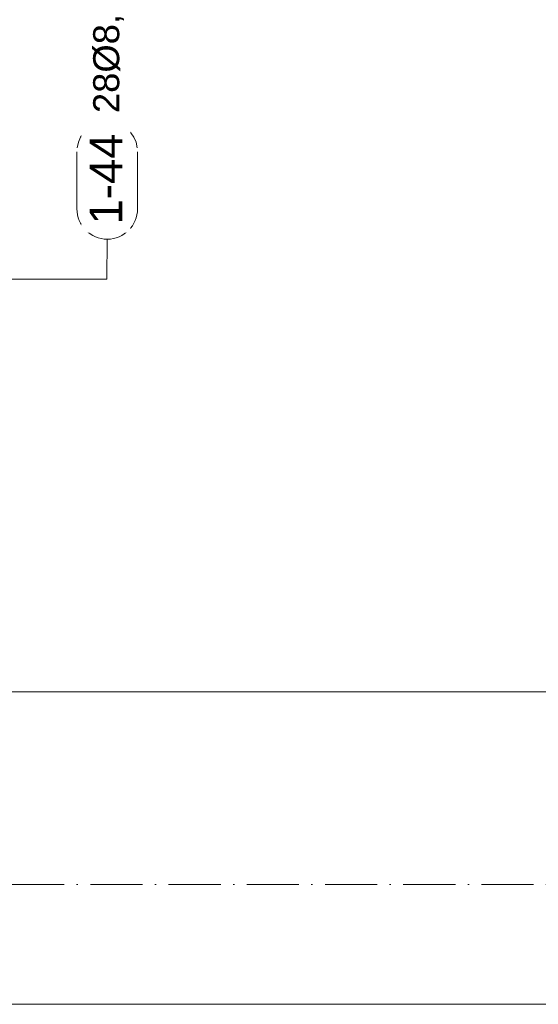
# Model space of a CAD drawing. Header units: millimetres. Extents: x -25607 to 9385, y 1894 to 10168.
# Tile 5 of 181: x -23641 to -22646, y 5770 to 7660. Entities that reach past the tile are written whole.
import ezdxf

# ---------------------------------------------------------------- set-up
doc = ezdxf.new("R2010")
doc.units = ezdxf.units.MM
doc.linetypes.add('Čerchovaná', pattern=[150, 100, -25, 0, -25])
for name, color, linetype, lineweight in [('A-FLOR-LEVL', 51, 'Continuous', 5), ('S-BEAM', 12, 'Continuous', 9), ('S-RBAR-IDEN', 171, 'Continuous', 5)]:
    doc.layers.add(name, color=color, linetype=linetype, lineweight=lineweight)
doc.styles.add('Arial', font='arial.ttf', dxfattribs={"height": 50})
doc.styles.add('Arial_1', font='arial.ttf', dxfattribs={"height": 62.5})

# ---------------------------------------------------------------- blocks, each defined once
blk = doc.blocks.new('Popisek výztuže__BEZ NATOČENÍ_ - _Typ_ množství_PRAVÝ _řezy_-573725-V4')
at = {"layer": 'S-RBAR-IDEN'}
for p, q in [((-24183.8, 9621.3), (-24293.5, 9621.3)), ((-24293.5, 9504.8), (-24183.8, 9504.8))]:
    blk.add_line(p, q, dxfattribs=at)
for centre, start, end in [((-24293.5, 9563), 90, 270), ((-24183.8, 9563), 277.6434, 82.3566)]:
    blk.add_arc(centre, 58.2, start, end, dxfattribs=at)

msp = doc.modelspace()

# ---------------------------------------------------------------- linework, layer by layer
at = {"layer": 'A-FLOR-LEVL', "linetype": 'Čerchovaná'}
msp.add_line((-25606.8, 6000), (-4574.7, 6000), dxfattribs=at)
at = {"layer": 'S-BEAM'}
for p, q in [((-24130, 6370), (-18195, 6370)), ((-18195, 6370), (-23815, 6370)), ((-5214.6, 5770), (-24630, 5770)), ((-5900, 5770), (-24130, 5770))]:
    msp.add_line(p, q, dxfattribs=at)
at = {"layer": 'S-RBAR-IDEN'}
for p, q in [((-23474, 7162.5), (-23473, 7239.1)), ((-23674, 7162.5), (-23474, 7162.5))]:
    msp.add_line(p, q, dxfattribs=at)

# ---------------------------------------------------------------- block references
at = {"layer": 'S-RBAR-IDEN', "rotation": 89.99999999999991}
msp.add_blockref('Popisek výztuže__BEZ NATOČENÍ_ - _Typ_ množství_PRAVÝ _řezy_-573725-V4', (-13910, 31590.8), dxfattribs=at)

# ---------------------------------------------------------------- texts
at = {"layer": 'S-RBAR-IDEN', "insert": (-23500, 7481.2), "char_height": 50, "width": 258.544, "attachment_point": 1, "rotation": 90, "style": 'Arial', "bg_fill": 3, "box_fill_scale": 1.25, "bg_fill_color": 256, "bg_fill_true_color": 13158600, "bg_fill_transparency": 0}
msp.add_mtext('28Ø8, ', dxfattribs=at)

# ---------------------------------------------------------------- next in the draw order: texts
at = {"layer": 'S-RBAR-IDEN', "insert": (-23506.8, 7267.2), "char_height": 62.5, "width": 210.443, "attachment_point": 1, "rotation": 90, "style": 'Arial_1', "bg_fill": 3, "box_fill_scale": 1.25, "bg_fill_color": 256, "bg_fill_true_color": 13158600, "bg_fill_transparency": 0}
msp.add_mtext('1-44', dxfattribs=at)

doc.saveas('drawing.dxf')
